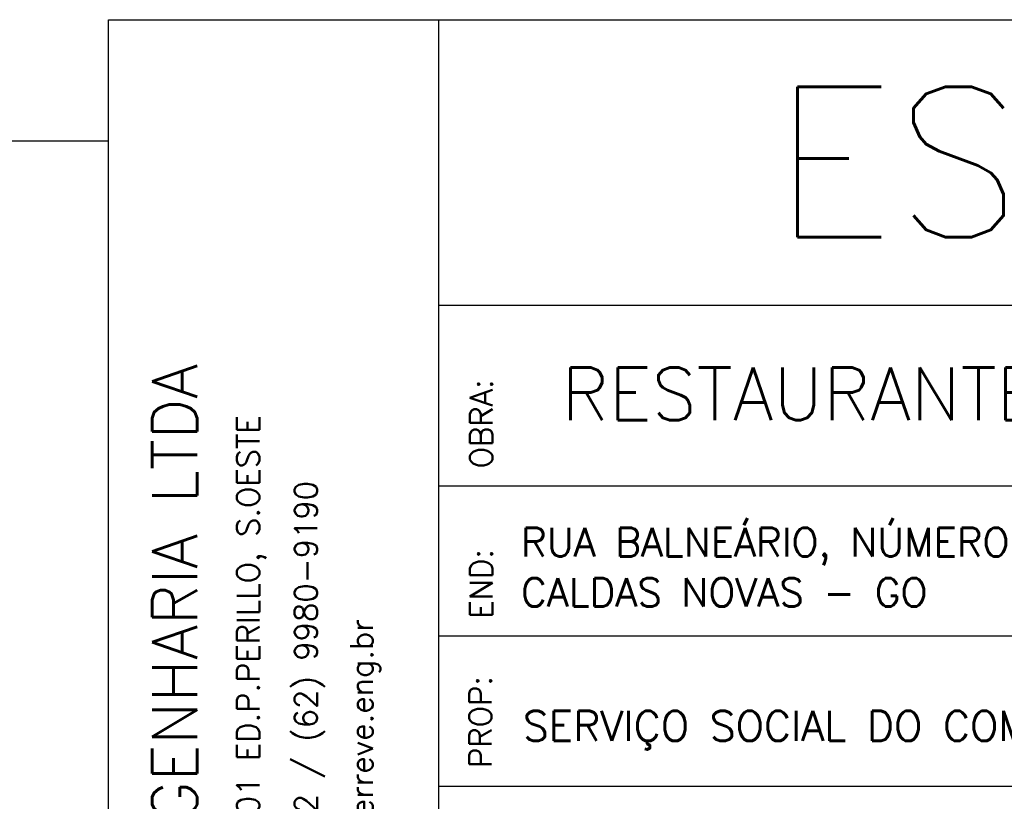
# Model space of a CAD drawing. Extents: x 0 to 84.1, y 0 to 59.4.
# Tile 12 of 18: x 66.5 to 73.1, y 5.8 to 11. Entities that reach past the tile are written whole.
import ezdxf

# ---------------------------------------------------------------- set-up
doc = ezdxf.new("R2010")
doc.units = 0
for name, color, linetype in [('1', 7, 'CONTINUOUS'), ('4', 4, 'CONTINUOUS'), ('8', 8, 'CONTINUOUS')]:
    doc.layers.add(name, color=color, linetype=linetype)
doc.styles.get("Standard").update_dxf_attribs({"font": 'ROMANS.SHX'})

msp = doc.modelspace()

# ---------------------------------------------------------------- linework, layer by layer
at = {"layer": '1', "linetype": 'CONTINUOUS'}
for p, q in [((69.299217, 1.000003), (69.299217, 11.000115)), ((69.299217, 1.000003), (69.299217, 11.000115)), ((69.299217, 1.000003), (69.299217, 11.000115)), ((69.299217, 1), (69.299217, 11.000112)), ((2.5, 10.194115), (67.1, 10.194115)), ((69.299217, 9.100113), (83.099998, 9.100113)), ((69.299217, 6.800067), (69.299217, 7.89992)), ((69.299217, 6.800067), (69.299217, 7.89992)), ((69.299217, 6.800067), (69.299217, 7.89992)), ((69.299217, 6.800064), (69.299217, 7.899918)), ((69.299217, 7.899918), (83.099998, 7.899918)), ((69.299217, 6.90007), (83.099998, 6.90007)), ((69.299217, 5.899948), (83.099998, 5.899948))]:
    msp.add_line(p, q, dxfattribs=at)
at = {"layer": '8', "linetype": 'CONTINUOUS'}
msp.add_lwpolyline([(67.099998, 1), (67.099998, 11.000112), (83.099998, 11.000112)], dxfattribs=at)

# ---------------------------------------------------------------- texts
at = {"layer": '1', "linetype": 'CONTINUOUS'}
for s, rotation, p in [('OBRA:', 90, (69.655662, 8.015884)), ('RUA T-48 No 28 SL.201 ED.P.PERILLO, S.OESTE', -270, (68.104331, 3.425163)), ('END:', 90, (69.655662, 7.01506)), ('FONE: (62) 3251-0242 / (62) 9980-9190', 90, (68.489004, 3.425133)), ('E-MAIL: ricardoveiga@erreve.eng.br', 90, (68.859445, 3.425133)), ('PROP:', 90, (69.649391, 6.022415))]:
    msp.add_text(s, height=0.15, rotation=rotation, dxfattribs=at).set_placement(p)
for s, height, p in [('RUA BALNEÁRIO, NÚMERO 600, SETOR TURISTA I', 0.19, (69.845572, 7.429606)), ('CALDAS NOVAS - GO', 0.19, (69.845572, 7.095233)), ('SERVIÇO SOCIAL DO COMÉRCIO-SESC CALDAS NOVAS', 0.2, (69.858241, 6.201439))]:
    msp.add_text(s, height=height, dxfattribs=at).set_placement(p)
at = {"layer": '4', "linetype": 'CONTINUOUS'}
for s, height, p in [('ESTRUTURA', 1, (71.512596, 9.553726)), ('RESTAURANTE SESC CALDAS NOVAS', 0.35, (70.114173, 8.33551))]:
    msp.add_text(s, height=height, dxfattribs=at).set_placement(p)
msp.add_text('ERREVÊ ENGENHARIA LTDA', height=0.3, rotation=90, dxfattribs=at).set_placement((67.69036, 3.42547))

doc.saveas('drawing.dxf')
